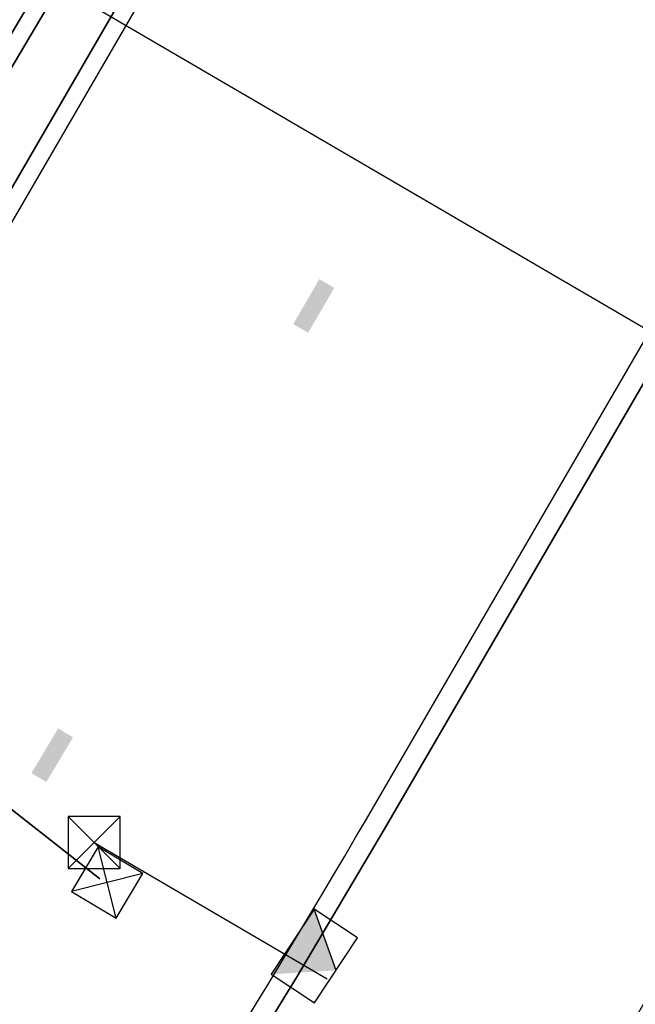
# Model space of a CAD drawing. Header units: metres. Extents: x -1 to 222837, y -2 to 853657.
# Tile 252 of 256: x 111418.07 to 111421.63, y 426522.57 to 426528.25. Entities that reach past the tile are written whole.
import ezdxf
from ezdxf.enums import TextEntityAlignment as Align

# ---------------------------------------------------------------- set-up
doc = ezdxf.new("R2010")
doc.units = ezdxf.units.M
doc.header["$XCLIPFRAME"] = 0
for name, pattern in [('AL-TEKENBLADGRENS', [11.5, 2.5, -1.5, 1, -1.5, 1, -1.5, 2.5]), ('RI-HWA_KOLKAANSLUITING', [4.3, 2.5, -1.8]), ('VH-AMSTELBAND', [30, 16, -4, 0, -2, 2, -2, 0, -4]), ('VH-OPSLUITBAND_100X200', [16, 8, -2, 4, -2])]:
    doc.linetypes.add(name, pattern=pattern)
for name, color, linetype, lineweight in [('A-TXT-T25 @ 0.2', 7, 'Continuous', 25), ('B-OI-RI-GWA_KOLK-S', 30, 'Continuous', 30), ('N-WE-GW-VOORBELASTING-M', 7, 'Continuous', 18), ('N-WE-IE-MEUBILAIR_WEGMEUBILAIR_ABRI-G', 1, 'Continuous', 35), ('N-WE-RI-HWA_KOLK-S', 150, 'Continuous', 25), ('N-WE-VH-KANTOPSLUITING_OPSLUITBAND_100X200-G VOETPAD', 150, 'VH-OPSLUITBAND_100X200', 35), ('N-WE-VH-KANTOPSLUITING_RIJWIELPADBAND-G', 7, 'Continuous', 25), ('N-WE-VH-KANTOPSLUITING_VOORKANT OB 100X200', 7, 'Continuous', 25), ('N-WE-VH-KANTOPSLUITING_VOORKANT RIJWIELPADBAND', 7, 'Continuous', 25), ('N-WE-VH-Trottoirband 150x170', 60, 'VH-AMSTELBAND', 35), ('SLD-n-wm_wegmarkering', 7, 'Continuous', 25), ('X-XX-AL-TEKENBLADGRENS-G blad 2', 7, 'AL-TEKENBLADGRENS', 35)]:
    doc.layers.add(name, color=color, linetype=linetype, lineweight=lineweight)
doc.layers.add('N-WE-RI-HWA_KOLKAANSLUITING-G', color=7, linetype='RI-HWA_KOLKAANSLUITING', lineweight=25, true_color=0x0078f0)
doc.layers.add('X-REF', color=7, linetype='Continuous')
doc.styles.add('RPS_50', font='isocp.shx', dxfattribs={"height": 5})
picture_1 = doc.add_image_def('image1.ecw', size_in_pixel=(400001, 250001))
picture_2 = doc.add_image_def('image2.ecw', size_in_pixel=(120000, 80000))

# ---------------------------------------------------------------- blocks, each defined once
blk = doc.blocks.new('30')
at = {"layer": 'SLD-n-wm_wegmarkering'}
blk.add_solid([(-0.15, -0.05), (-0.15, 0.05), (0.15, -0.05), (0.15, 0.05)], dxfattribs=at)
blk = doc.blocks.new('B-SRI-KOLK_STRAAT_300X300-SO')
at = {"color": 0}
for p, q in [((-0.75, 0), (0.75, 1.5)), ((0.75, 0), (-0.75, 1.5))]:
    blk.add_line(p, q, dxfattribs=at)
blk.add_3dface([(-0.75, 0), (0.75, 0), (0.75, 1.5), (-0.75, 1.5)], dxfattribs=at)
blk = doc.blocks.new('TK in rijwielpadband')
at = {"layer": 'N-WE-RI-HWA_KOLK-S'}
blk.add_hatch(color=256, dxfattribs=at).paths.add_polyline_path([(2.25, 1.5), (0, 1.5), (1.125, 0)])
blk.add_line((1.125, 0), (2.25, 1.5), dxfattribs=at)
at = {"layer": 'N-WE-RI-HWA_KOLK-S', "flags": 128}
blk.add_lwpolyline([(0, 0), (2.25, 0), (2.25, 1.5), (0, 1.5)], close=True, dxfattribs=at)
blk = doc.blocks.new('*U1874')
blk.add_line((13.959, 136.766), (-2.649, -25.959))
at = {"color": 4, "style": 'RPS_50'}
blk.add_attdef('NR-LINKS', text='', height=5, rotation=264.1724, dxfattribs=at).set_placement((14.52, 142.262), align=Align.RIGHT)
blk.add_attdef('NR-RECHTS', (-3.21, -31.455), '', height=5, rotation=264.1724, dxfattribs=at)

msp = doc.modelspace()

# ---------------------------------------------------------------- linework, layer by layer
at = {"layer": 'N-WE-GW-VOORBELASTING-M', "flags": 128}
msp.add_lwpolyline([(111398.5091, 426539.9897), (111425.5793, 426524.1921)], dxfattribs=at)
at = {"layer": 'N-WE-IE-MEUBILAIR_WEGMEUBILAIR_ABRI-G', "flags": 128}
msp.add_lwpolyline([(111417.8246, 426527.6313), (111417.8144, 426527.6141), (111417.6596, 426527.7058), (111417.6697, 426527.723), (111417.8246, 426527.6313), (111418.534, 426528.829), (111418.3791, 426528.9207), (111418.3689, 426528.9035), (111418.5238, 426528.8117), (111418.4377, 426528.8627), (111417.7386, 426527.6822)], dxfattribs=at)
at = {"layer": 'N-WE-RI-HWA_KOLKAANSLUITING-G', "elevation": -0.774, "flags": 128}
msp.add_lwpolyline([(111418.503, 426523.498), (111419.8498, 426522.7115)], dxfattribs=at)
at = {"layer": 'N-WE-VH-KANTOPSLUITING_OPSLUITBAND_100X200-G VOETPAD', "flags": 128}
for points in [[(111378.2054, 426491.5687, 0.028118), (111382.1975, 426492.1528, 0.133235), (111386.9562, 426494.6009), (111407.7859, 426513.9585, 0.074053), (111416.9627, 426525.4426), (111424.4685, 426538.3611, 0.018824), (111426.2318, 426541.6773), (111432.3038, 426554.2133, -0.084038), (111449.7476, 426578.7126), (111454.1384, 426583.0944, -0.056119), (111472.2769, 426597.5313), (111474.1568, 426598.7576), (111479.0401, 426601.7052), (111482.4036, 426603.6227), (111485.8825, 426605.4826), (111489.8329, 426607.3731), (111504.0251, 426612.659), (111504.525, 426612.8607)], [(111419.3037, 426518.6772, 0.021073), (111421.822, 426522.6192), (111429.3279, 426535.5377, 0.018824), (111431.2898, 426539.2274), (111437.3617, 426551.7634, -0.084038), (111453.7174, 426574.7345), (111458.1082, 426579.1164, -0.056245), (111475.3047, 426592.7964), (111477.1451, 426593.9969), (111481.8843, 426596.8576), (111485.1206, 426598.7025), (111488.4216, 426600.4674), (111492.0311, 426602.1947), (111506.4632, 426607.5699)]]:
    msp.add_lwpolyline(points, format="xyb", dxfattribs=at)
at = {"layer": 'N-WE-VH-KANTOPSLUITING_RIJWIELPADBAND-G', "ltscale": 0.6, "flags": 128}
msp.add_lwpolyline([(111419.2218, 426518.7345, 0.021073), (111421.7355, 426522.6695), (111429.2414, 426535.588, 0.018824), (111431.1998, 426539.271), (111437.2717, 426551.807, -0.084038), (111453.6468, 426574.8053), (111458.0376, 426579.1871, -0.056243), (111475.2508, 426592.8807), (111477.0919, 426594.0816), (111481.8337, 426596.9439), (111485.0722, 426598.7901), (111488.3765, 426600.5566), (111491.992, 426602.2869), (111506.4289, 426607.6638)], format="xyb", dxfattribs=at)
at = {"layer": 'N-WE-VH-KANTOPSLUITING_VOORKANT OB 100X200', "flags": 128}
msp.add_lwpolyline([(111378.1563, 426491.464, 0.028526), (111382.2179, 426492.0549, 0.133257), (111387.024, 426494.5274), (111407.854, 426513.8852, 0.074053), (111417.0491, 426525.3924), (111424.555, 426538.3108, 0.018824), (111426.3218, 426541.6337), (111432.3938, 426554.1697, -0.084038), (111449.8182, 426578.6418), (111454.209, 426583.0236, -0.056121), (111472.3308, 426597.4471), (111474.21, 426598.6729), (111479.0907, 426601.619), (111482.4519, 426603.5352), (111485.9277, 426605.3934), (111489.872, 426607.281), (111504.06, 426612.5653), (111504.5069, 426612.7497)], format="xyb", dxfattribs=at)
at = {"layer": 'N-WE-VH-KANTOPSLUITING_VOORKANT RIJWIELPADBAND', "flags": 128}
msp.add_lwpolyline([(111393.1345, 426495.428), (111410.2366, 426511.3214, 0.074053), (111420.0754, 426523.634), (111427.5813, 426536.5525, 0.018824), (111429.4718, 426540.108), (111435.5438, 426552.644, -0.084038), (111452.2905, 426576.1644), (111456.6813, 426580.5462, -0.056199), (111474.2166, 426594.4984), (111476.071, 426595.708), (111480.862, 426598.6), (111484.144, 426600.471), (111487.509, 426602.27), (111491.241, 426604.056), (111505.7684, 426609.4667)], format="xyb", dxfattribs=at)
at = {"layer": 'N-WE-VH-Trottoirband 150x170', "ltscale": 0.6, "flags": 128}
msp.add_lwpolyline([(111393.2162, 426495.3401), (111410.3183, 426511.2335, 0.074053), (111420.1792, 426523.5738), (111427.685, 426536.4922, 0.018824), (111429.5798, 426540.0557), (111435.6518, 426552.5916, -0.084038), (111452.3753, 426576.0794), (111456.7661, 426580.4612, -0.056201), (111474.2812, 426594.3973), (111476.1348, 426595.6063), (111480.9227, 426598.4965), (111484.202, 426600.3659), (111487.5632, 426602.1629), (111491.2879, 426603.9454), (111505.8097, 426609.354)], format="xyb", dxfattribs=at)
at = {"layer": 'X-XX-AL-TEKENBLADGRENS-G blad 2', "color": 4, "flags": 128}
msp.add_lwpolyline([(111324.6444, 426597.2113), (111437.4824, 426508.3721), (111386.4284, 426443.5265), (111273.5904, 426532.3657)], close=True, dxfattribs=at)

# ---------------------------------------------------------------- block references
at = {"layer": 'A-TXT-T25 @ 0.2', "xscale": 0.1999999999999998, "yscale": 0.1999999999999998, "zscale": 0.1999999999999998, "rotation": 65.56057125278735}
msp.add_blockref('*U1874', (111421.0719, 426526.8225), dxfattribs=at)
at = {"layer": 'B-OI-RI-GWA_KOLK-S', "xscale": 0.1999999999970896, "yscale": 0.1999999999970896, "zscale": 0.1999999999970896}
msp.add_blockref('B-SRI-KOLK_STRAAT_300X300-SO', (111418.503, 426523.348, -0.774), dxfattribs=at)
msp.add_blockref('B-SRI-KOLK_STRAAT_300X300-SO', (111418.503, 426523.348, -0.774), dxfattribs=at)
at = {"layer": 'B-OI-RI-GWA_KOLK-S', "xscale": 0.1999999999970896, "yscale": 0.1999999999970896, "zscale": 0.1999999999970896, "rotation": 59.15728425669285}
msp.add_blockref('B-SRI-KOLK_STRAAT_300X300-SO', (111418.7071, 426523.1917, -0.781), dxfattribs=at)
at = {"layer": 'N-WE-RI-HWA_KOLK-S', "color": 1, "xscale": 0.2, "yscale": 0.2, "zscale": 0.2, "rotation": 56.59570445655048}
msp.add_blockref('TK in rijwielpadband', (111419.7765, 426522.5731), dxfattribs=at)
at = {"layer": 'SLD-n-wm_wegmarkering'}
for p, rotation in [((111419.7717, 426526.5948), 59.8426656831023), ((111418.2616, 426524.0025), 59.18655547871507)]:
    msp.add_blockref('30', p, dxfattribs=dict(at, rotation=rotation))

# ---------------------------------------------------------------- pictures from other files: only their frames are drawn
at = {"layer": 'X-REF'}
image = msp.add_image(picture_1, insert=(100000.0001, 424999.9001), size_in_units=(40000, 25000.0375), dxfattribs=at)
image.set_boundary_path([(93497.8255, 208977.5368), (156894.5073, 250000.5)])
image = msp.add_image(picture_2, insert=(109499.5231, 424999.9595), size_in_units=(6001.8618, 4001.2412), dxfattribs=at)
image.dxf.flags = 7

doc.saveas('drawing.dxf')
